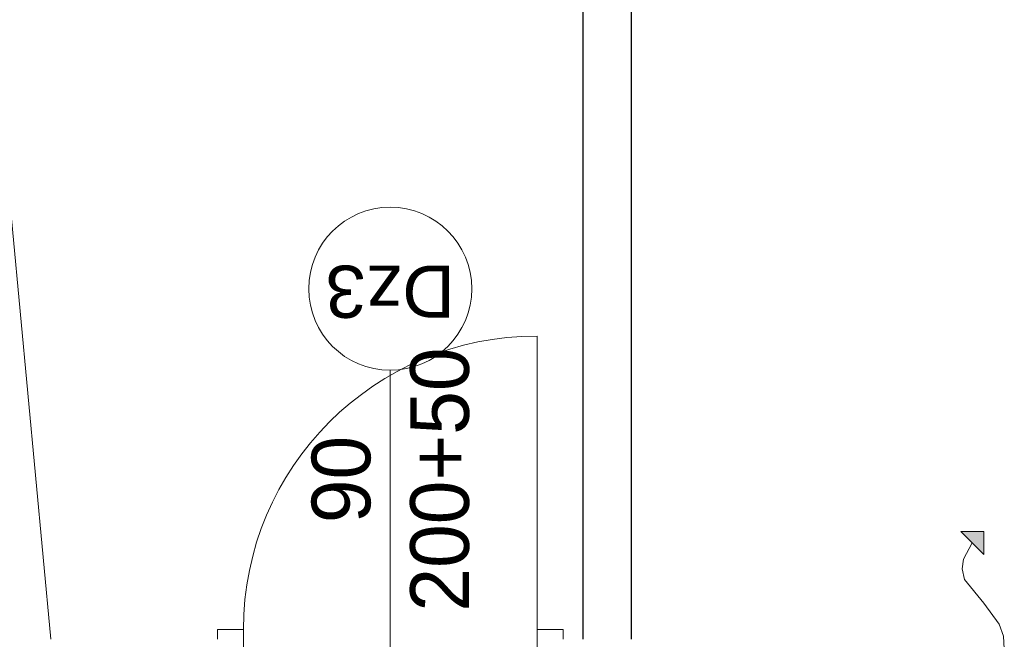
# Model space of a CAD drawing. Extents: x -613240 to -325500, y -25863 to 152403.
# Tile 43 of 254: x -425171 to -422152, y 23353 to 25253. Entities that reach past the tile are written whole.
import ezdxf

# ---------------------------------------------------------------- set-up
doc = ezdxf.new("R2010")
doc.units = 0
doc.header["$MEASUREMENT"] = 0
doc.layers.add('A-Okna', color=7, linetype='Continuous')
for name, color, linetype, lineweight, true_color in [('A-Okna_Nr_Pióra__9', 7, 'Continuous', 13, 0x3dad99), ('Arch opisy okien_Nr_Pióra__9', 7, 'Continuous', 13, 0x3dad99), ('Arch opisy_Nr_Pióra__9', 7, 'Continuous', 13, 0x3dad99), ('instalacja CO_Nr_Pióra__88', 7, 'Continuous', 20, 0xfd4435), ('INWENT OPISY_Nr_Pióra__9', 7, 'Continuous', 13, 0x3dad99)]:
    doc.layers.add(name, color=color, linetype=linetype, lineweight=lineweight, true_color=true_color)
doc.layers.add('Arch drzwi_Nr_Pióra__10', color=134, linetype='Continuous', lineweight=18)
doc.layers.add('INWENT.ŚCIANY_Nr_Pióra__1', color=7, linetype='Continuous', lineweight=25)
doc.styles.add('GENERATED_STYLE_10', font='arial.ttf')
doc.styles.add('GENERATED_STYLE_6', font='txt')

# ---------------------------------------------------------------- blocks, each defined once
blk = doc.blocks.new('Krzywa_6', base_point=(-422214.9, 23212.6))
at = {"layer": 'A-Okna_Nr_Pióra__9', "linetype": 'Continuous'}
blk.add_hatch(color=256, dxfattribs=at).paths.add_polyline_path([(-422214.9, 23683.2), (-422215.4, 23612.5), (-422285.7, 23683.6)], flags=0)
for p, q in [((-422214.9, 23683.2), (-422285.7, 23683.6)), ((-422215.4, 23612.5), (-422285.7, 23683.6)), ((-422214.9, 23683.2), (-422215.4, 23612.5))]:
    blk.add_line(p, q, dxfattribs=at)
at = {"layer": 'A-Okna_Nr_Pióra__9', "linetype": 'Continuous', "flags": 128}
blk.add_lwpolyline([(-422214.9, 23212.6), (-422185.8, 23243.8), (-422164.5, 23278.8), (-422152.3, 23323.5), (-422154.9, 23362.2), (-422167.8, 23398.7), (-422214.9, 23463.2), (-422274.6, 23536.5), (-422281.7, 23568.5), (-422277.7, 23598.4), (-422250.5, 23648)], dxfattribs=at)

msp = doc.modelspace()

# ---------------------------------------------------------------- linework, layer by layer
at = {"layer": 'Arch drzwi_Nr_Pióra__10', "linetype": 'Continuous'}
for p, q in [((-423584.9, 23382.6), (-423584.9, 24282.6)), ((-424484.9, 23382.6), (-424564.9, 23382.6)), ((-424564.9, 23352.6), (-424564.9, 23382.6)), ((-424484.9, 23302.6), (-424484.9, 23382.6)), ((-423504.9, 23382.6), (-423584.9, 23382.6)), ((-423584.9, 23382.6), (-423584.9, 23302.6)), ((-423504.9, 23382.6), (-423504.9, 23352.6))]:
    msp.add_line(p, q, dxfattribs=at)
msp.add_arc((-423584.9, 23382.6), 900, 90, 180, dxfattribs=at)
at = {"layer": 'Arch opisy_Nr_Pióra__9', "linetype": 'Continuous'}
msp.add_line((-424034.9, 24177.6), (-424034.9, 23052.6), dxfattribs=at)
msp.add_circle((-424034.9, 24427.6), 250, dxfattribs=at)
at = {"layer": 'instalacja CO_Nr_Pióra__88', "linetype": 'Continuous'}
msp.add_line((-425216.8, 24861.7), (-425074.9, 23352.6), dxfattribs=at)
at = {"layer": 'INWENT.ŚCIANY_Nr_Pióra__1', "linetype": 'Continuous'}
for p, q in [((-423444.9, 27312.6), (-423444.9, 23352.6)), ((-423294.9, 23352.6), (-423294.9, 27012.6))]:
    msp.add_line(p, q, dxfattribs=at)

# ---------------------------------------------------------------- block references
at = {"layer": 'A-Okna', "color": 135, "linetype": 'Continuous', "lineweight": 13, "true_color": 0x3dad99}
msp.add_blockref('Krzywa_6', (-422214.9, 23212.6), dxfattribs=at)

# ---------------------------------------------------------------- texts
at = {"layer": 'Arch opisy okien_Nr_Pióra__9', "linetype": 'Continuous', "insert": (-424034.9, 24338.5), "char_height": 160, "attachment_point": 2, "rotation": 180, "style": 'GENERATED_STYLE_10'}
msp.add_mtext('{Dz3}', dxfattribs=at)
at = {"layer": 'INWENT OPISY_Nr_Pióra__9', "linetype": 'Continuous', "insert": (-424275.8, 23842.6), "char_height": 180, "width": 1346.334, "attachment_point": 2, "rotation": 90, "line_spacing_factor": 1.007146, "style": 'GENERATED_STYLE_6'}
msp.add_mtext('{90\\P200+50}', dxfattribs=at)

doc.saveas('drawing.dxf')
